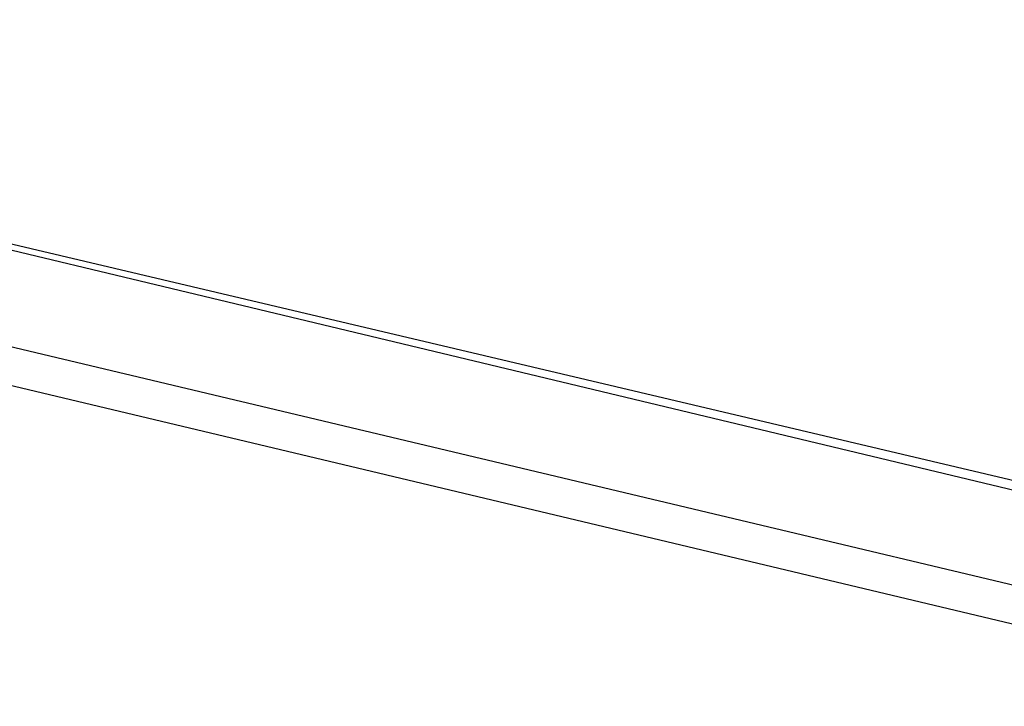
# Model space of a CAD drawing. Header units: feet. Extents: x -79 to 198, y -22 to 181.
# Tile 164 of 256: x 71.88 to 73.32, y 17.29 to 18.3. Entities that reach past the tile are written whole.
import ezdxf

# ---------------------------------------------------------------- set-up
doc = ezdxf.new("R2010")
doc.units = ezdxf.units.FT
doc.layers.add('A-LINEA', color=7, linetype='CONTINUOUS')
doc.layers.add('A-MURO-CONCRETO', color=8, linetype='CONTINUOUS')

msp = doc.modelspace()

# ---------------------------------------------------------------- linework, layer by layer
at = {"layer": 'A-LINEA'}
for points in [[(70.2267, 20.5911), (74.48, 19.5911), (73.9333, 17.2711), (69.68, 18.2844), (70.2267, 20.5911)], [(70.2667, 20.5378), (74.4267, 19.5511), (73.8933, 17.3378), (69.7467, 18.3244), (70.2667, 20.5378)], [(70.36, 20.3778), (74.2533, 19.4444), (73.8, 17.4978), (69.9067, 18.4311), (70.36, 20.3778)], [(74.3333, 19.4444), (73.8667, 17.4978), (69.9733, 18.4178), (70.44, 20.3644), (74.3333, 19.4444)], [(74.3333, 19.4444), (73.8667, 17.4978), (69.9733, 18.4178), (70.44, 20.3644), (74.3333, 19.4444)]]:
    msp.add_lwpolyline(points, dxfattribs=at)
at = {"layer": 'A-MURO-CONCRETO'}
msp.add_lwpolyline([(69.9733, 18.4178), (74.08, 18.4178), (73.8667, 17.4978), (69.9733, 18.4178), (69.9733, 18.4178)], dxfattribs=at)
msp.add_lwpolyline([(69.9733, 18.4178), (74.08, 18.4178), (73.8667, 17.4978), (69.9733, 18.4178), (69.9733, 18.4178)], dxfattribs=at)

doc.saveas('drawing.dxf')
